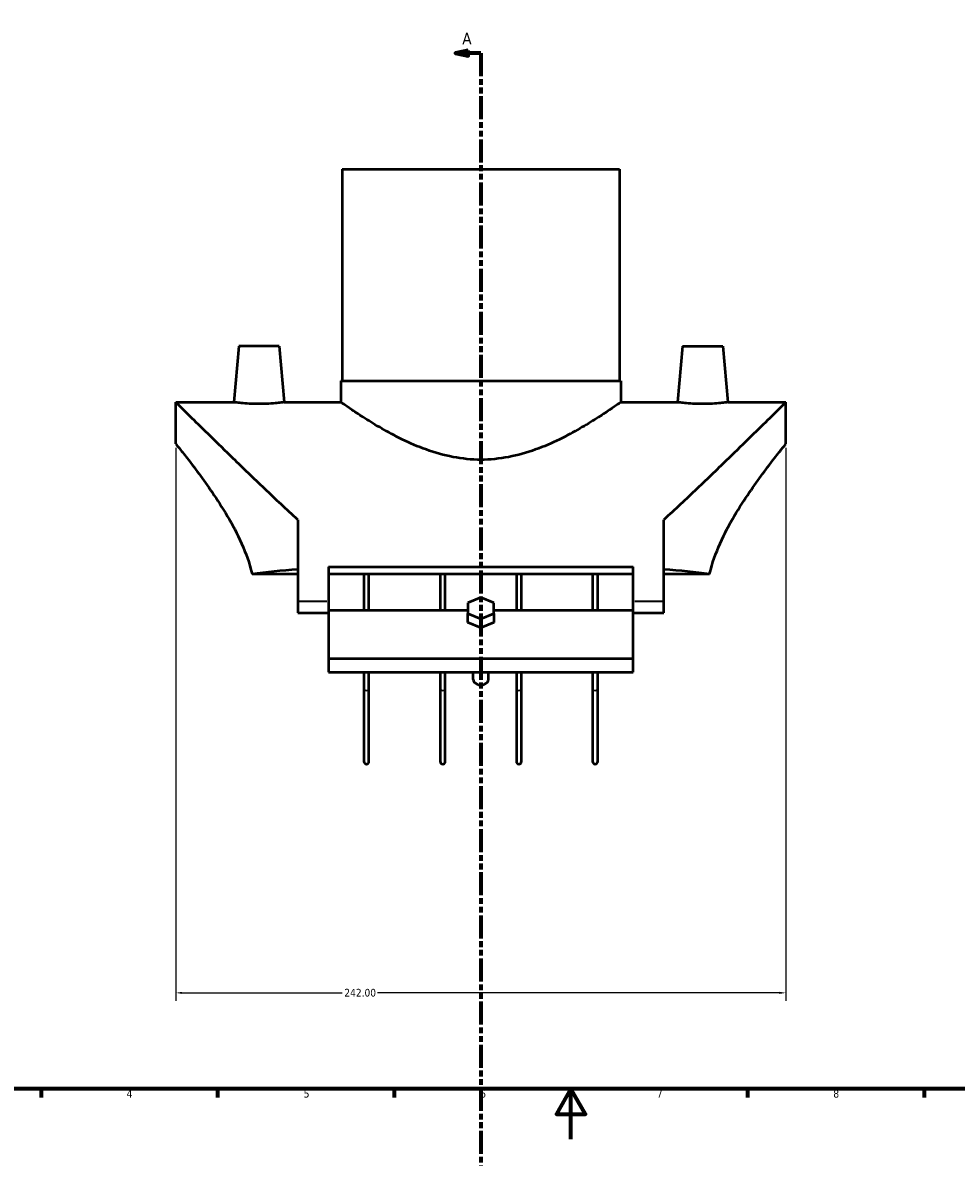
# Model space of a CAD drawing. Header units: millimetres. Extents: x -153 to 1300, y -272 to 843.
# Tile 3 of 6: x 203 to 573, y -7 to 443. Entities that reach past the tile are written whole.
import ezdxf

# ---------------------------------------------------------------- set-up
doc = ezdxf.new("R2010")
doc.units = ezdxf.units.MM
doc.linetypes.add('DOUBLE_DASH_CHAIN', pattern=[1.2403, 0.6614, -0.0827, 0.1654, -0.0827, 0.1654, -0.0827])
for name, color, linetype, lineweight in [('Border (ANSI)', 7, 'Continuous', 70), ('Dimension (ANSI)', 7, 'Continuous', 25), ('Section Line (ANSI)', 7, 'DOUBLE_DASH_CHAIN', 70), ('Visible (ANSI)', 7, 'Continuous', 50), ('Visible Narrow (ANSI)', 7, 'Continuous', 35)]:
    doc.layers.add(name, color=color, linetype=linetype, lineweight=lineweight)
doc.styles.add('Label Text (ANSI)', font='tahoma.ttf')
doc.styles.add('Note Text (ANSI)', font='tahoma.ttf')
doc.dimstyles.new('Default - mm (ANSI)', dxfattribs={"dimtxt": 3.048, "dimasz": 2.5, "dimexe": 3.175, "dimexo": 1.6002, "dimgap": 0.8, "dimtad": 0, "dimtoh": 1, "dimrnd": 1e-08, "dimzin": 4, "dimdsep": 46, "dimtxsty": 'Note Text (ANSI)', "dimcen": 0.09, "dimdle": 10, "dimclrd": 256, "dimclre": 256, "dimclrt": 256, "dimadec": 1, "dimazin": 1, "dimtfac": 1, "dimtofl": 0, "dimtmove": 0, "dimatfit": 3, "dimfxl": 1, "dimtolj": 1, "dimtzin": 4, "dimlwd": -1, "dimlwe": -1, "dimarcsym": 0})

# ---------------------------------------------------------------- blocks, each defined once
blk = doc.blocks.new('Borders Default Border')
at = {"layer": 'Border (ANSI)'}
for p, q in [((210.25, 20), (210.25, 16.55)), ((280.33, 20), (280.33, 16.55)), ((350.42, 20), (350.42, 16.55)), ((490.58, 20), (490.58, 16.55)), ((560.67, 20), (560.67, 16.55))]:
    blk.add_line(p, q, dxfattribs=at)
at = {"layer": 'Border (ANSI)', "flags": 128}
for points in [[(20, 20), (20, 574), (821, 574), (821, 20), (20, 20)], [(420.5, 0), (420.5, 20), (414.73, 10), (426.27, 10), (420.5, 20)]]:
    blk.add_lwpolyline(points, dxfattribs=at)
at = {"layer": 'Border (ANSI)', "char_height": 3.05, "attachment_point": 7, "style": 'Note Text (ANSI)'}
for s, insert in [('4', (244.23, 16.55)), ('5', (314.48, 16.49)), ('6', (384.49, 16.49)), ('7', (454.6, 16.55)), ('8', (524.63, 16.48))]:
    blk.add_mtext(s, dxfattribs=dict(at, insert=insert))
blk = doc.blocks.new('2dTransSection0')
at = {"layer": 'Section Line (ANSI)', "linetype": 'Continuous'}
for p, q in [((379.76, 431.82), (374.76, 430.82)), ((379.76, 430.82), (374.76, 430.82)), ((374.76, 430.82), (379.76, 429.82)), ((379.76, 429.82), (379.76, 431.82)), ((384.76, 430.82), (379.76, 430.82)), ((384.76, 430.82), (384.76, 421.82)), ((384.76, -48), (384.76, -57)), ((379.76, -56), (374.76, -57)), ((379.76, -57), (374.76, -57)), ((374.76, -57), (379.76, -58)), ((379.76, -58), (379.76, -56)), ((384.76, -57), (379.76, -57))]:
    blk.add_line(p, q, dxfattribs=at)
at = {"layer": 'Section Line (ANSI)', "linetype": 'DOUBLE_DASH_CHAIN', "ltscale": 13.78732}
blk.add_line((384.76, 430.82), (384.76, -57), dxfattribs=at)
at = {"layer": 'Section Line (ANSI)', "linetype": 'Continuous', "flags": 128}
for points in [[(379.76, 431.82), (374.76, 430.82), (379.76, 429.82), (379.76, 431.82)], [(379.76, -56), (374.76, -57), (379.76, -58), (379.76, -56)]]:
    blk.add_lwpolyline(points, dxfattribs=at)
at = {"layer": 'Section Line (ANSI)'}
for points in [[(379.76, 431.82), (374.76, 430.82), (379.76, 429.82), (379.76, 431.82)], [(379.76, -56), (374.76, -57), (379.76, -58), (379.76, -56)]]:
    blk.add_solid(points, dxfattribs=at)
at = {"layer": 'Section Line (ANSI)', "char_height": 4.57, "attachment_point": 7, "style": 'Label Text (ANSI)'}
for insert in [(377.4, 434.32), (377.4, -65.07)]:
    blk.add_mtext('A', dxfattribs=dict(at, insert=insert))
blk = doc.blocks.new('*D10')
at = {"layer": 'Defpoints', "color": 0, "transparency": 16777216}
for p in [(263.76, 275.83), (505.76, 275.83), (263.76, 58.08)]:
    blk.add_point(p, dxfattribs=at)
at = {"layer": 'Dimension (ANSI)', "transparency": 16777216}
for p, q in [((263.76, 274.23), (263.76, 54.91)), ((505.76, 274.23), (505.76, 54.91)), ((266.26, 58.08), (329.8, 58.08)), ((503.26, 58.08), (343.72, 58.08))]:
    blk.add_line(p, q, dxfattribs=at)
for points in [[(266.26, 58.5), (266.26, 57.67), (263.76, 58.08)], [(503.26, 58.5), (503.26, 57.67), (505.76, 58.08)]]:
    blk.add_solid(points, dxfattribs=at)
at = {"layer": 'Dimension (ANSI)', "transparency": 16777216, "insert": (330.6, 59.67), "char_height": 3.048, "attachment_point": 1, "style": 'Note Text (ANSI)'}
blk.add_mtext('\\A1;242.00', dxfattribs=at)

msp = doc.modelspace()

# ---------------------------------------------------------------- linework, layer by layer
at = {"layer": 'Visible (ANSI)'}
for p, q in [((329.759, 384.833), (439.759, 384.833)), ((329.759, 384.833), (329.759, 300.833)), ((439.759, 384.833), (439.759, 300.833)), ((288.759, 314.583), (286.813, 292.333)), ((304.759, 314.583), (288.759, 314.583)), ((304.759, 314.583), (306.706, 292.333)), ((464.759, 314.583), (462.813, 292.333)), ((464.759, 314.583), (480.759, 314.583)), ((480.759, 314.583), (482.706, 292.333)), ((329.259, 300.833), (440.259, 300.833)), ((329.259, 300.833), (329.259, 292.333)), ((440.259, 300.833), (440.259, 292.333)), ((263.759, 275.833), (263.759, 292.333)), ((263.759, 292.333), (286.813, 292.333)), ((306.706, 292.333), (329.259, 292.333)), ((440.259, 292.333), (462.813, 292.333)), ((482.706, 292.333), (505.759, 292.333)), ((505.759, 275.833), (505.759, 292.333)), ((312.159, 245.776), (312.159, 213.333)), ((457.359, 213.333), (457.359, 245.776)), ((324.259, 227.051), (324.259, 213.333)), ((324.259, 227.051), (445.259, 227.051)), ((445.259, 213.333), (445.259, 227.051)), ((312.159, 224.186), (293.974, 224.186)), ((445.259, 224.186), (324.259, 224.186)), ((338.384, 224.186), (338.384, 209.925)), ((340.384, 209.925), (340.384, 224.186)), ((368.634, 224.186), (368.634, 209.925)), ((370.634, 209.925), (370.634, 224.186)), ((398.884, 224.186), (398.884, 209.925)), ((400.884, 209.925), (400.884, 224.186)), ((429.134, 224.186), (429.134, 209.925)), ((431.134, 209.925), (431.134, 224.186)), ((475.545, 224.186), (457.359, 224.186)), ((312.159, 213.333), (312.159, 208.872)), ((324.259, 213.333), (324.259, 209.368)), ((384.759, 214.892), (379.563, 212.77)), ((379.563, 212.77), (379.563, 208.528)), ((389.955, 212.77), (384.759, 214.892)), ((389.955, 208.528), (389.955, 212.77)), ((445.259, 209.368), (445.259, 213.333)), ((457.359, 208.872), (457.359, 213.333)), ((312.159, 208.872), (324.259, 208.872)), ((324.259, 209.925), (379.563, 209.925)), ((324.259, 209.368), (324.259, 190.725)), ((379.563, 208.528), (384.759, 206.406)), ((379.563, 204.992), (379.563, 208.528)), ((384.759, 206.406), (389.955, 208.528)), ((389.955, 209.925), (445.259, 209.925)), ((389.955, 208.528), (389.955, 204.992)), ((445.259, 190.725), (445.259, 209.368)), ((445.259, 208.872), (457.359, 208.872)), ((384.759, 202.871), (379.563, 204.992)), ((384.759, 202.871), (384.759, 206.406)), ((389.955, 204.992), (384.759, 202.871)), ((324.259, 190.725), (324.259, 185.343)), ((324.259, 190.725), (445.259, 190.725)), ((445.259, 185.343), (445.259, 190.725)), ((324.259, 185.343), (445.259, 185.343)), ((338.384, 185.343), (338.384, 178.524)), ((340.384, 178.524), (340.384, 185.343)), ((368.634, 185.343), (368.634, 178.524)), ((370.634, 178.524), (370.634, 185.343)), ((381.759, 182.365), (381.759, 185.343)), ((387.759, 182.365), (387.759, 185.343)), ((398.884, 185.343), (398.884, 178.524)), ((400.884, 178.524), (400.884, 185.343)), ((429.134, 185.343), (429.134, 178.524)), ((431.134, 178.524), (431.134, 185.343)), ((338.384, 178.524), (338.384, 149.833)), ((340.384, 149.833), (340.384, 178.524)), ((368.634, 178.524), (368.634, 149.833)), ((370.634, 149.833), (370.634, 178.524)), ((398.884, 178.524), (398.884, 149.833)), ((400.884, 149.833), (400.884, 178.524)), ((429.134, 178.524), (429.134, 149.833)), ((431.134, 149.833), (431.134, 178.524))]:
    msp.add_line(p, q, dxfattribs=at)
for centre in [(339.384, 149.833), (369.634, 149.833), (399.884, 149.833), (430.134, 149.833)]:
    msp.add_arc(centre, 1, 180, 0, dxfattribs=at)
for centre, major_axis, ratio, start_param, end_param in [((341.559, 213.333), (-77.8, 0), 0.176327, 5.0999058, 5.3705159), ((427.96, 213.333), (77.8, 0), 0.176327, 0.9126694, 1.1832795), ((384.759, 182.365), (-3, 0), 0.7071068, 0, 3.1415927)]:
    msp.add_ellipse(centre, major_axis=major_axis, ratio=ratio, start_param=start_param, end_param=end_param, dxfattribs=at)
for points, knots in [([(312.159, 245.776), (307.724, 249.795), (303.292, 253.964), (294.626, 262.211), (290.406, 266.285), (283.429, 273.055), (280.375, 276.033), (274.811, 281.473), (272.302, 283.934), (268.158, 288.004), (266.518, 289.617), (264.319, 291.782), (263.759, 292.333), (263.759, 292.333)], [4.0306943, 4.0306943, 4.0306943, 4.0306943, 5.9574398, 5.9574398, 7.9432531, 7.9432531, 9.5470047, 9.5470047, 11.1507563, 11.1507563, 12.7545079, 12.7545079, 14.3582595, 14.3582595, 14.3582595, 14.3582595]), ([(296.759, 291.697), (295.505, 291.697), (294.168, 291.731), (291.714, 291.852), (290.596, 291.937), (288.834, 292.096), (288.072, 292.181), (287.061, 292.3), (286.813, 292.333), (286.813, 292.333)], [0, 0, 0, 0, 0.3764028, 0.3764028, 0.7528055, 0.7528055, 1.1287211, 1.1287211, 1.5046367, 1.5046367, 1.5046367, 1.5046367]), ([(306.706, 292.333), (306.706, 292.333), (306.457, 292.3), (305.447, 292.181), (304.685, 292.096), (302.923, 291.937), (301.805, 291.852), (299.351, 291.731), (298.014, 291.697), (296.759, 291.697)], [4.5139101, 4.5139101, 4.5139101, 4.5139101, 4.8898256, 4.8898256, 5.2657412, 5.2657412, 5.642144, 5.642144, 6.0185467, 6.0185467, 6.0185467, 6.0185467]), ([(440.259, 292.333), (440.259, 292.333), (439.898, 292.078), (438.426, 291.054), (437.315, 290.286), (434.437, 288.349), (432.666, 287.18), (428.638, 284.633), (426.38, 283.256), (421.593, 280.516), (418.877, 279.045), (412.955, 276.174), (409.749, 274.776), (402.992, 272.352), (399.435, 271.327), (392.158, 269.926), (388.438, 269.553), (381.081, 269.553), (377.36, 269.926), (370.084, 271.327), (366.527, 272.352), (359.77, 274.776), (356.563, 276.174), (350.641, 279.045), (347.926, 280.516), (343.139, 283.256), (340.881, 284.633), (336.853, 287.18), (335.082, 288.349), (332.203, 290.286), (331.092, 291.054), (329.62, 292.078), (329.259, 292.333), (329.259, 292.333)], [8.7646009, 8.7646009, 8.7646009, 8.7646009, 9.8521439, 9.8521439, 10.9396869, 10.9396869, 12.0272298, 12.0272298, 13.1147728, 13.1147728, 14.2183801, 14.2183801, 15.3219873, 15.3219873, 16.4255946, 16.4255946, 17.5292018, 17.5292018, 18.6328091, 18.6328091, 19.7364163, 19.7364163, 20.8400235, 20.8400235, 21.9436308, 21.9436308, 23.0311738, 23.0311738, 24.1187167, 24.1187167, 25.2062597, 25.2062597, 26.2938027, 26.2938027, 26.2938027, 26.2938027]), ([(505.759, 292.333), (505.759, 292.333), (505.2, 291.782), (503, 289.617), (501.361, 288.004), (497.216, 283.934), (494.707, 281.473), (489.144, 276.033), (486.089, 273.055), (479.113, 266.285), (474.892, 262.211), (466.227, 253.964), (461.795, 249.795), (457.359, 245.776)], [-14.3582595, -14.3582595, -14.3582595, -14.3582595, -12.7545079, -12.7545079, -11.1507563, -11.1507563, -9.5470047, -9.5470047, -7.9432531, -7.9432531, -5.9574398, -5.9574398, -4.0306943, -4.0306943, -4.0306943, -4.0306943]), ([(482.706, 292.333), (482.706, 292.333), (482.457, 292.3), (481.447, 292.181), (480.685, 292.096), (478.923, 291.937), (477.805, 291.852), (475.351, 291.731), (474.014, 291.697), (471.505, 291.697), (470.168, 291.731), (467.714, 291.852), (466.596, 291.937), (464.834, 292.096), (464.072, 292.181), (463.061, 292.3), (462.813, 292.333), (462.813, 292.333)], [1.5046367, 1.5046367, 1.5046367, 1.5046367, 1.8805523, 1.8805523, 2.2564678, 2.2564678, 2.6328706, 2.6328706, 3.0092734, 3.0092734, 3.3856761, 3.3856761, 3.7620789, 3.7620789, 4.1379945, 4.1379945, 4.5139101, 4.5139101, 4.5139101, 4.5139101]), ([(263.759, 275.833), (263.759, 275.833), (264.097, 275.415), (265.443, 273.727), (266.451, 272.458), (268.993, 269.193), (270.528, 267.195), (273.89, 262.677), (275.714, 260.159), (279.407, 254.808), (281.424, 251.76), (285.424, 245.138), (287.407, 241.564), (290.927, 234.025), (292.462, 230.055), (293.694, 225.366), (293.839, 224.777), (293.974, 224.186)], [10.1040206, 10.1040206, 10.1040206, 10.1040206, 11.3465276, 11.3465276, 12.5890345, 12.5890345, 13.8315415, 13.8315415, 15.0740484, 15.0740484, 16.3575466, 16.3575466, 17.6410448, 17.6410448, 18.924543, 18.924543, 19.1079028, 19.1079028, 19.1079028, 19.1079028]), ([(475.545, 224.186), (475.68, 224.777), (475.824, 225.366), (477.056, 230.055), (478.592, 234.025), (482.112, 241.564), (484.095, 245.138), (488.095, 251.76), (490.112, 254.808), (493.805, 260.159), (495.629, 262.677), (498.99, 267.195), (500.526, 269.193), (503.068, 272.458), (504.076, 273.727), (505.422, 275.415), (505.759, 275.833), (505.759, 275.833)], [21.3081796, 21.3081796, 21.3081796, 21.3081796, 21.4915394, 21.4915394, 22.7750376, 22.7750376, 24.0585358, 24.0585358, 25.342034, 25.342034, 26.584541, 26.584541, 27.8270479, 27.8270479, 29.0695549, 29.0695549, 30.3120618, 30.3120618, 30.3120618, 30.3120618]), ([(385.264, 190.726), (385.096, 190.69), (384.926, 190.671), (384.759, 190.671), (384.592, 190.671), (384.423, 190.69), (384.255, 190.726)], [1.82148751, 1.82148751, 1.82148751, 1.82148751, 1.87156378, 1.87156378, 1.87156378, 1.92164006, 1.92164006, 1.92164006, 1.92164006])]:
    msp.add_open_spline(points, degree=3, knots=knots, dxfattribs=at)
at = {"layer": 'Visible Narrow (ANSI)'}
for p, q in [((323.654, 213.333), (312.764, 213.333)), ((456.754, 213.333), (445.864, 213.333))]:
    msp.add_line(p, q, dxfattribs=at)
for centre, major_axis, start_param, end_param in [((339.384, 178.524), (1, 0), 3.2986723, 6.1261057), ((369.634, 178.524), (1, 0), 3.2986723, 6.1261057), ((399.884, 178.524), (-1, 0), 0.1570796, 2.984513), ((430.134, 178.524), (-1, 0), 0.1570796, 2.984513)]:
    msp.add_ellipse(centre, major_axis=major_axis, ratio=0.5481685, start_param=start_param, end_param=end_param, dxfattribs=at)

# ---------------------------------------------------------------- block references
msp.add_blockref('Borders Default Border', (0, 0))
at = {"layer": 'Section Line (ANSI)'}
msp.add_blockref('2dTransSection0', (0, 0), dxfattribs=at)

# ---------------------------------------------------------------- dimensions: what is measured, and where the dimension line sits
at = {"layer": 'Dimension (ANSI)'}
dim = msp.add_linear_dim(base=(263.759, 58.083), p1=(505.759, 275.833), p2=(263.759, 275.833), angle=180, dimstyle='Default - mm (ANSI)', override={"dimgap": 0.8, "dimtoh": 0, "dimdec": 2, "dimtol": 0, "dimlim": 0, "dimtp": 0, "dimtm": 0, "dimtdec": 2, "dimatfit": 1}, dxfattribs=at)
dim.commit()
dim.dimension.update_dxf_attribs({"geometry": '*D10', "text_midpoint": (336.759, 58.083), "dimtype": 160})

doc.saveas('drawing.dxf')
